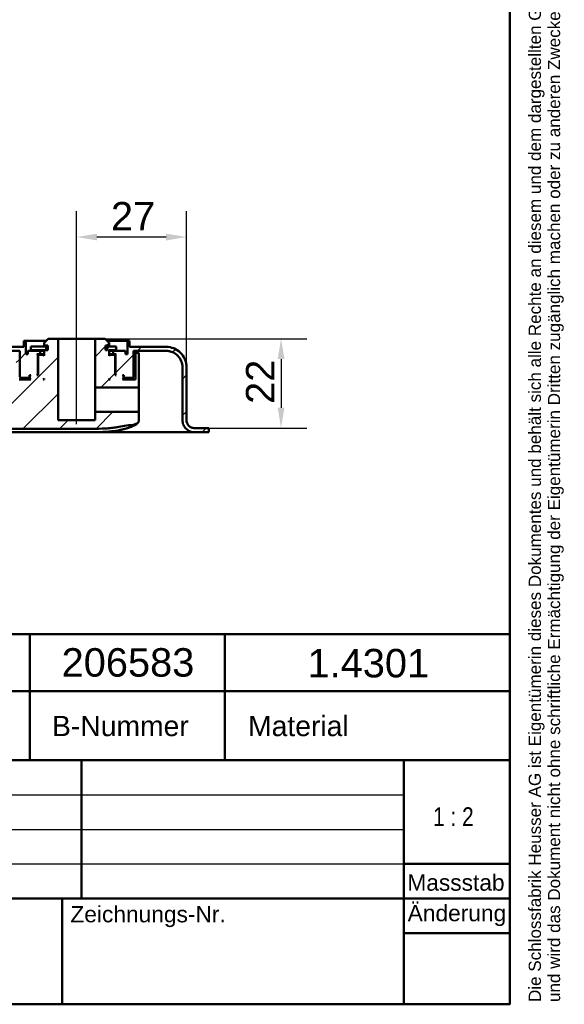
# Model space of a CAD drawing. Header units: millimetres. Extents: x 20 to 833, y 20 to 574.
# Tile 9 of 12: x 700 to 833, y 20 to 262. Entities that reach past the tile are written whole.
import ezdxf
from ezdxf.enums import TextEntityAlignment as Align

# ---------------------------------------------------------------- set-up
doc = ezdxf.new("R2010")
doc.units = ezdxf.units.MM
doc.header["$LTSCALE"] = 2
for name, color, linetype, lineweight in [('Bemaßungen(DIN)', 7, 'Continuous', 25), ('Mittellinie(DIN)', 7, 'Continuous', 25), ('Sichtbare Kanten(DIN)', 7, 'Continuous', 50), ('Skizziergeometrie(DIN)', 7, 'Continuous', 50), ('Skizzierlinie(DIN)', 7, 'Continuous', 25), ('Symbole(DIN)', 7, 'Continuous', 25)]:
    doc.layers.add(name, color=color, linetype=linetype, lineweight=lineweight)
doc.layers.add('Schraffur', color=179, linetype='Continuous', lineweight=9, true_color=0x1e1e47)
doc.styles.add('Aktuell-DIN', font='arial.ttf')
doc.styles.add('STANDARD-DIN~0', font='arial.ttf')
doc.styles.add('Textstil10', font='arial.ttf')
doc.styles.add('Textstil41', font='arial.ttf', dxfattribs={"width": 0.8})
doc.styles.add('Textstil83', font='arial.ttf', dxfattribs={"width": 0.8})
doc.dimstyles.new('CAD-LAN', dxfattribs={"dimscale": 2, "dimtxt": 3.5, "dimasz": 2.5, "dimexe": 3.175, "dimexo": 0, "dimgap": 0.8, "dimtad": 1, "dimrnd": 1e-08, "dimtxsty": 'STANDARD-DIN~0', "dimcen": 0.09, "dimdle": 10, "dimclrd": 250, "dimclre": 250, "dimclrt": 250, "dimadec": 0, "dimazin": 2, "dimtfac": 1, "dimtmove": 0, "dimatfit": 3, "dimfxl": 1, "dimtolj": 1, "dimtzin": 0, "dimlwd": 25, "dimlwe": 25, "dimarcsym": 0})

# ---------------------------------------------------------------- blocks, each defined once
blk = doc.blocks.new('Ränder Standardrahmen')
at = {"layer": 'Skizziergeometrie(DIN)', "flags": 128}
blk.add_lwpolyline([(10, 10), (10, 287), (410, 287), (410, 10), (10, 10)], dxfattribs=at)
blk = doc.blocks.new('Schriftfelder Heusser')
at = {"layer": 'Skizziergeometrie(DIN)'}
for p, q in [((101, 236.92), (291, 236.92)), ((232, 229.92), (232, 236.92)), ((256, 229.92), (256, 236.92)), ((291, 236.92), (291, 229.92)), ((101, 229.92), (291, 229.92)), ((232, 229.92), (232, 221.42)), ((256, 229.92), (256, 221.42)), ((291, 229.92), (291, 191.42)), ((101, 221.42), (291, 221.42)), ((238.35, 221.42), (238.35, 204.42)), ((278, 221.42), (278, 191.42)), ((278, 208.67), (291, 208.67)), ((101, 204.42), (291, 204.42)), ((236, 204.42), (236, 191.42)), ((278, 200.17), (291, 200.17)), ((291, 191.42), (101, 191.42))]:
    blk.add_line(p, q, dxfattribs=at)
at = {"layer": 'Skizzierlinie(DIN)'}
for p, q in [((162.35, 217.17), (278, 217.17)), ((162.35, 212.92), (278, 212.92)), ((162.35, 208.67), (278, 208.67))]:
    blk.add_line(p, q, dxfattribs=at)
at = {"layer": 'Symbole(DIN)', "color": 7, "insert": (293.33, 191.7), "char_height": 1.5, "width": 182.3003, "attachment_point": 1, "rotation": 90, "line_spacing_factor": 0.944221, "style": 'Aktuell-DIN'}
blk.add_mtext('\\fArial|b0|i0;\\H1.5000;Die Schlossfabrik Heusser AG ist Eigentümerin dieses Dokumentes und behält sich alle Rechte an diesem und dem dargestellten Gegenstand vor. Der Empfänger anerkennt diese Rechte\\Pund wird das Dokument nicht ohne schriftliche Ermächtigung der Eigentümerin Dritten zugänglich machen oder zu anderen Zwecken verwenden, zu dem es ihm übergeben worden ist.\\P ', dxfattribs=at)
at = {"layer": 'Symbole(DIN)', "color": 179, "true_color": 0x262659, "style": 'Aktuell-DIN'}
for s, insert, char_height, attachment_point in [('B-Nummer', (234.74, 225.62), 2.489, 4), ('Material', (265.02, 225.62), 2.489, 5), ('\\fArial|b0|i0;\\H2.0000;Massstab', (284.39, 206.37), 2, 5), ('\\fArial|b0|i0;Zeichnungs-Nr.', (237, 203.5), 2, 1)]:
    blk.add_mtext(s, dxfattribs=dict(at, insert=insert, char_height=char_height, attachment_point=attachment_point))
at = {"layer": 'Symbole(DIN)', "color": 179, "true_color": 0x262659, "insert": (284.51, 202.33), "char_height": 2, "width": 12.1143, "attachment_point": 5, "style": 'Aktuell-DIN'}
blk.add_mtext('\\fArial|b0|i0;Änderung', dxfattribs=at)
at = {"layer": 'Symbole(DIN)', "color": 179, "true_color": 0x262659}
for tag, height, style, p in [('AUTOR', 2.49, 'Aktuell-DIN', (240.03, 219.26)), ('KONTROLLDATUM', 2, 'Textstil10', (217.42, 215.04)), ('KONTROLLIERT_VON', 2, 'Textstil10', (239.98, 215.05))]:
    blk.add_attdef(tag, text='', height=height, dxfattribs=dict(at, style=style)).set_placement(p, align=Align.MIDDLE_LEFT)
at = {"layer": 'Symbole(DIN)', "color": 179, "true_color": 0x262659, "style": 'Textstil10'}
blk.add_attdef('ERSTELLUNGSDATUM_001', (217.23, 218.29), '', height=2, dxfattribs=at)
at = {"layer": 'Symbole(DIN)', "color": 7, "style": 'Textstil83', "width": 0.8}
blk.add_attdef('Anfänglicher_Ansichtsmaßstab_001', (281.57, 213.34), '', height=2.3, dxfattribs=at)
at = {"layer": 'Symbole(DIN)', "color": 179, "true_color": 0x262659, "style": 'Textstil10'}
blk.add_attdef('PROJEKT', text='', height=2, dxfattribs=at).set_placement((217.77, 209.72), align=Align.BOTTOM_LEFT)
at = {"layer": 'Symbole(DIN)', "color": 7, "style": 'Textstil41', "width": 0.8}
blk.add_attdef('STATUS', text='', height=5, dxfattribs=at).set_placement((284.53, 195.86), align=Align.MIDDLE_CENTER)
blk = doc.blocks.new('*D23')
at = {"layer": 'Bemaßungen(DIN)', "color": 250, "linetype": 'Continuous', "lineweight": 25, "true_color": 0x3f3f3f, "transparency": 16777216}
for p, q in [((713.53, 188.69), (713.53, 215.04)), ((740.53, 176.69), (740.53, 215.04)), ((735.53, 208.69), (718.53, 208.69))]:
    blk.add_line(p, q, dxfattribs=at)
at = {"layer": 'Bemaßungen(DIN)', "color": 250, "linetype": 'Continuous', "true_color": 0x3f3f3f, "transparency": 16777216}
for points in [[(718.53, 209.52), (718.53, 207.85), (713.53, 208.69)], [(735.53, 209.52), (735.53, 207.85), (740.53, 208.69)]]:
    blk.add_solid(points, dxfattribs=at)
at = {"layer": 'Defpoints', "color": 0, "linetype": 'Continuous', "transparency": 16777216}
for p in [(713.53, 208.69), (713.53, 188.69), (740.53, 176.69)]:
    blk.add_point(p, dxfattribs=at)
at = {"layer": 'Bemaßungen(DIN)', "color": 250, "linetype": 'Continuous', "lineweight": 25, "true_color": 0x3f3f3f, "transparency": 16777216, "insert": (721.96, 217.31), "char_height": 7, "attachment_point": 1, "style": 'STANDARD-DIN~0'}
blk.add_mtext('\\A1;27', dxfattribs=at)
blk = doc.blocks.new('*D26')
at = {"layer": 'Bemaßungen(DIN)', "color": 250, "linetype": 'Continuous', "lineweight": 25, "true_color": 0x3f3f3f, "transparency": 16777216}
for p, q in [((720.53, 183.69), (770.13, 183.69)), ((763.78, 178.69), (763.78, 166.69)), ((745.03, 161.69), (770.13, 161.69))]:
    blk.add_line(p, q, dxfattribs=at)
at = {"layer": 'Bemaßungen(DIN)', "color": 250, "linetype": 'Continuous', "true_color": 0x3f3f3f, "transparency": 16777216}
for points in [[(762.95, 178.69), (764.61, 178.69), (763.78, 183.69)], [(762.95, 166.69), (764.61, 166.69), (763.78, 161.69)]]:
    blk.add_solid(points, dxfattribs=at)
at = {"layer": 'Defpoints', "color": 0, "linetype": 'Continuous', "transparency": 16777216}
for p in [(720.53, 183.69), (745.03, 161.69), (763.78, 161.69)]:
    blk.add_point(p, dxfattribs=at)
at = {"layer": 'Bemaßungen(DIN)', "color": 250, "linetype": 'Continuous', "lineweight": 25, "true_color": 0x3f3f3f, "transparency": 16777216, "insert": (755.15, 167.65), "char_height": 7, "attachment_point": 1, "rotation": 90, "style": 'STANDARD-DIN~0'}
blk.add_mtext('\\A1;22', dxfattribs=at)

msp = doc.modelspace()

# ---------------------------------------------------------------- hatches: boundary and pattern name
at = {"layer": 'Schraffur'}
h = msp.add_hatch(dxfattribs=at)
h.set_pattern_fill('ANSI31', color=256, scale=50.8, style=0)
h.set_pattern_definition([(45, (0, 0), (-4.49013, 4.49013), [])])
edge = h.paths.add_edge_path()
edge.add_spline(control_points=[(735.531, 180.686), (735.81, 180.686), (736.087, 180.657), (736.623, 180.545), (736.88, 180.462), (737.61, 180.144), (738.046, 179.84), (738.766, 179.093), (739.048, 178.66), (739.434, 177.709), (739.531, 177.202), (739.531, 176.686)], knot_values=[-0.6314442, -0.6314442, -0.6314442, -0.6314442, -0.5478443, -0.5478443, -0.4667749, -0.4667749, -0.3085769, -0.3085769, -0.1547676, -0.1547676, 0, 0, 0, 0], degree=3, periodic=0)
edge.add_line((739.531, 176.686), (739.531, 163.686))
edge.add_spline(control_points=[(739.531, 163.686), (739.531, 163.477), (739.553, 163.269), (739.637, 162.867), (739.699, 162.674), (739.937, 162.127), (740.166, 161.8), (740.726, 161.26), (741.05, 161.048), (741.764, 160.759), (742.144, 160.686), (742.531, 160.686)], knot_values=[-0.4735831, -0.4735831, -0.4735831, -0.4735831, -0.4108832, -0.4108832, -0.3500812, -0.3500812, -0.2314327, -0.2314327, -0.1160757, -0.1160757, -0.0000071, -0.0000071, -0.0000071, -0.0000071], degree=3, periodic=0)
edge.add_line((742.531, 160.686), (746.031, 160.686))
edge.add_line((746.031, 160.686), (746.031, 161.656))
edge.add_line((746.031, 161.656), (745.031, 161.656))
edge.add_line((745.031, 161.656), (745.031, 161.686))
edge.add_line((745.031, 161.686), (742.531, 161.686))
edge.add_spline(control_points=[(742.531, 161.686), (742.392, 161.686), (742.254, 161.7), (741.986, 161.756), (741.857, 161.797), (741.492, 161.956), (741.274, 162.108), (740.914, 162.482), (740.773, 162.698), (740.58, 163.174), (740.532, 163.428), (740.532, 163.686)], knot_values=[-0.3157143, -0.3157143, -0.3157143, -0.3157143, -0.2739221, -0.2739221, -0.2333875, -0.2333875, -0.1542884, -0.1542884, -0.0773838, -0.0773838, 0, 0, 0, 0], degree=3, periodic=0)
edge.add_line((740.532, 163.686), (740.532, 176.686))
edge.add_spline(control_points=[(740.532, 176.686), (740.532, 177.034), (740.496, 177.38), (740.355, 178.05), (740.252, 178.372), (739.855, 179.284), (739.475, 179.829), (738.541, 180.729), (738, 181.082), (736.81, 181.564), (736.176, 181.686), (735.532, 181.686)], knot_values=[-0.7893052, -0.7893052, -0.7893052, -0.7893052, -0.6848053, -0.6848053, -0.5834686, -0.5834686, -0.3857211, -0.3857211, -0.1934595, -0.1934595, 0, 0, 0, 0], degree=3, periodic=0)
edge.add_line((735.532, 181.686), (726.531, 181.686))
edge.add_line((726.531, 181.686), (726.531, 183.186))
edge.add_line((726.531, 183.186), (726.031, 183.186))
edge.add_line((726.031, 183.186), (726.031, 179.886))
edge.add_line((726.031, 179.886), (725.531, 179.886))
edge.add_line((725.531, 179.886), (725.531, 180.686))
edge.add_line((725.531, 180.686), (722.531, 180.686))
edge.add_line((722.531, 180.686), (722.531, 179.886))
edge.add_line((722.531, 179.886), (723.281, 179.886))
edge.add_line((723.281, 179.886), (723.081, 179.686))
edge.add_line((723.081, 179.686), (723.081, 174.886))
edge.add_line((723.081, 174.886), (723.281, 174.686))
edge.add_line((723.281, 174.686), (723.031, 174.686))
edge.add_line((723.031, 174.686), (723.031, 179.486))
edge.add_line((723.031, 179.486), (722.831, 179.686))
edge.add_line((722.831, 179.686), (721.731, 179.686))
edge.add_line((721.731, 179.686), (721.531, 179.486))
edge.add_line((721.531, 179.486), (721.531, 180.886))
edge.add_line((721.531, 180.886), (723.281, 180.886))
edge.add_line((723.281, 180.886), (723.281, 181.786))
edge.add_line((723.281, 181.786), (721.081, 181.786))
edge.add_line((721.081, 181.786), (721.081, 180.886))
edge.add_line((721.081, 180.886), (720.631, 180.886))
edge.add_line((720.631, 180.886), (720.631, 181.986))
edge.add_line((720.631, 181.986), (721.531, 181.986))
edge.add_line((721.531, 181.986), (721.531, 182.686))
edge.add_line((721.531, 182.686), (720.531, 183.686))
edge.add_line((720.531, 183.686), (718.081, 183.686))
edge.add_line((718.081, 183.686), (718.081, 171.686))
edge.add_line((718.081, 171.686), (728.655, 171.686))
edge.add_spline(control_points=[(728.655, 171.686), (728.669, 171.686), (728.683, 171.687), (728.71, 171.693), (728.722, 171.697), (728.759, 171.713), (728.781, 171.728), (728.817, 171.765), (728.831, 171.787), (728.85, 171.834), (728.855, 171.86), (728.855, 171.886)], knot_values=[-0.0315719, -0.0315719, -0.0315719, -0.0315719, -0.0273918, -0.0273918, -0.0233382, -0.0233382, -0.0154284, -0.0154284, -0.0077381, -0.0077381, 0, 0, 0, 0], degree=3, periodic=0)
edge.add_line((728.855, 171.886), (728.855, 180.186))
edge.add_line((728.855, 180.186), (727.971, 180.186))
edge.add_line((727.971, 180.186), (727.971, 173.686))
edge.add_line((727.971, 173.686), (724.831, 173.686))
edge.add_line((724.831, 173.686), (725.031, 173.886))
edge.add_line((725.031, 173.886), (725.031, 174.486))
edge.add_line((725.031, 174.486), (724.831, 174.686))
edge.add_line((724.831, 174.686), (725.131, 174.686))
edge.add_line((725.131, 174.686), (725.131, 174.186))
edge.add_line((725.131, 174.186), (725.231, 174.086))
edge.add_line((725.231, 174.086), (727.331, 174.086))
edge.add_line((727.331, 174.086), (727.531, 174.286))
edge.add_line((727.531, 174.286), (727.531, 180.686))
edge.add_line((727.531, 180.686), (735.531, 180.686))
h.paths.add_polyline_path([(721.531, 173.886), (721.731, 173.686), (721.531, 173.686)], flags=0)
edge = h.paths.add_edge_path()
edge.add_spline(control_points=[(549.531, 198.686), (549.531, 198.964), (549.56, 199.241), (549.673, 199.777), (549.755, 200.034), (550.073, 200.764), (550.377, 201.201), (551.124, 201.921), (551.557, 202.203), (552.508, 202.588), (553.016, 202.686), (553.531, 202.686)], knot_values=[-0.6314442, -0.6314442, -0.6314442, -0.6314442, -0.5478443, -0.5478443, -0.4667749, -0.4667749, -0.3085769, -0.3085769, -0.1547676, -0.1547676, 0, 0, 0, 0], degree=3, periodic=0)
edge.add_line((553.531, 202.686), (671.934, 202.686))
edge.add_spline(control_points=[(671.934, 202.686), (672.422, 202.686), (672.902, 202.598), (673.797, 202.257), (674.204, 202.013), (674.946, 201.367), (675.266, 200.959), (675.732, 200.044), (675.874, 199.547), (675.919, 199.034)], knot_values=[-0.5965767, -0.5965767, -0.5965767, -0.5965767, -0.4502726, -0.4502726, -0.3087981, -0.3087981, -0.1544759, -0.1544759, 0, 0, 0, 0], degree=3, periodic=0)
edge.add_line((675.919, 199.034), (677.125, 185.25))
edge.add_spline(control_points=[(677.125, 185.25), (677.178, 184.643), (677.339, 184.054), (677.861, 182.977), (678.21, 182.497), (679.095, 181.643), (679.638, 181.289), (680.829, 180.808), (681.462, 180.686), (682.106, 180.686)], knot_values=[-0.7457209, -0.7457209, -0.7457209, -0.7457209, -0.5628408, -0.5628408, -0.3859976, -0.3859976, -0.1930948, -0.1930948, 0, 0, 0, 0], degree=3, periodic=0)
edge.add_line((682.106, 180.686), (699.531, 180.686))
edge.add_line((699.531, 180.686), (699.531, 174.286))
edge.add_line((699.531, 174.286), (699.731, 174.086))
edge.add_line((699.731, 174.086), (701.831, 174.086))
edge.add_line((701.831, 174.086), (701.931, 174.186))
edge.add_line((701.931, 174.186), (701.931, 174.686))
edge.add_line((701.931, 174.686), (702.231, 174.686))
edge.add_line((702.231, 174.686), (702.031, 174.486))
edge.add_line((702.031, 174.486), (702.031, 173.886))
edge.add_line((702.031, 173.886), (702.231, 173.686))
edge.add_line((702.231, 173.686), (699.37, 173.686))
edge.add_line((699.37, 173.686), (699.37, 180.186))
edge.add_line((699.37, 180.186), (698.668, 180.186))
edge.add_line((698.668, 180.186), (698.668, 172.675))
edge.add_spline(control_points=[(698.668, 172.675), (698.668, 171.547), (698.668, 170.464), (698.304, 169.082), (698.136, 168.667), (697.65, 167.949), (697.357, 167.661), (696.567, 167.144), (696.07, 166.969), (694.675, 166.675), (693.693, 166.675), (692.668, 166.675)], knot_values=[-1.1173827, -1.1173827, -1.1173827, -1.1173827, -0.7826773, -0.7826773, -0.6296804, -0.6296804, -0.4865248, -0.4865248, -0.3073079, -0.3073079, 0, 0, 0, 0], degree=3, periodic=0)
edge.add_line((692.668, 166.675), (586.817, 166.675))
edge.add_spline(control_points=[(586.817, 166.675), (580.804, 166.675), (575.807, 166.674), (569.484, 167.456), (567.646, 167.899), (564.396, 169.297), (563.379, 170.225), (562.508, 171.123)], knot_values=[-1.2266395, -1.2266395, -1.2266395, -1.2266395, -0.691815, -0.691815, -0.3753769, -0.3753769, 0, 0, 0, 0], degree=3, periodic=0)
edge.add_spline(control_points=[(562.508, 171.123), (560.984, 172.693), (559.624, 174.47), (557.54, 176.428), (556.769, 177.079), (555.616, 177.674), (555.236, 177.825), (554.538, 177.938), (554.307, 177.913), (553.861, 177.816), (553.659, 177.693), (553.487, 177.588)], knot_values=[-0.5002157, -0.5002157, -0.5002157, -0.5002157, -0.239433, -0.239433, -0.1386584, -0.1386584, -0.0961606, -0.0961606, -0.0604717, -0.0604717, 0, 0, 0, 0], degree=3, periodic=0)
edge.add_line((553.487, 177.588), (552.62, 177.058))
edge.add_spline(control_points=[(552.62, 177.058), (552.469, 176.965), (552.316, 176.871), (552.15, 176.702), (552.105, 176.644), (552.043, 176.514), (552.027, 176.449), (552.019, 176.293), (552.036, 176.207), (552.109, 175.983), (552.19, 175.841), (552.269, 175.702)], knot_values=[-0.173679, -0.173679, -0.173679, -0.173679, -0.1215687, -0.1215687, -0.0978776, -0.0978776, -0.0757948, -0.0757948, -0.0479673, -0.0479673, -0.0000083, -0.0000083, -0.0000083, -0.0000083], degree=3, periodic=0)
edge.add_spline(control_points=[(552.269, 175.702), (553.13, 174.205), (554.065, 172.755), (556.083, 169.967), (557.158, 168.636), (558.305, 167.362)], knot_values=[-1.0323292, -1.0323292, -1.0323292, -1.0323292, -0.5141271, -0.5141271, 0, 0, 0, 0], degree=3, periodic=0)
edge.add_spline(control_points=[(558.305, 167.362), (559.225, 166.34), (560.314, 165.218), (563.64, 163.361), (565.58, 162.722), (572.59, 161.502), (578.443, 161.502), (586.817, 161.502)], knot_values=[-5.3413361, -5.3413361, -5.3413361, -5.3413361, -3.87583, -3.87583, -2.5120678, -2.5120678, 0, 0, 0, 0], degree=3, periodic=0)
edge.add_line((586.817, 161.502), (713.671, 161.501))
edge.add_spline(control_points=[(713.671, 161.501), (714.85, 161.501), (716.03, 161.499), (718.296, 161.519), (719.541, 161.542), (720.673, 161.615)], knot_values=[-0.7098031, -0.7098031, -0.7098031, -0.7098031, -0.3402859, -0.3402859, 0, 0, 0, 0], degree=3, periodic=0)
edge.add_spline(control_points=[(720.673, 161.615), (721.162, 161.647), (721.654, 161.689), (722.578, 161.793), (723.019, 161.854), (723.455, 161.93)], knot_values=[-0.2798728, -0.2798728, -0.2798728, -0.2798728, -0.1329255, -0.1329255, -0.0006485, -0.0006485, -0.0006485, -0.0006485], degree=3, periodic=0)
edge.add_spline(control_points=[(723.455, 161.93), (724.051, 162.032), (724.68, 162.17), (725.96, 162.374), (726.595, 162.441), (727.232, 162.42)], knot_values=[-0.3871808, -0.3871808, -0.3871808, -0.3871808, -0.1911567, -0.1911567, -0.0000253, -0.0000253, -0.0000253, -0.0000253], degree=3, periodic=0)
edge.add_spline(control_points=[(727.232, 162.42), (727.291, 162.419), (727.337, 162.416), (727.432, 162.435), (727.473, 162.454), (727.527, 162.477)], knot_values=[-0.0353068, -0.0353068, -0.0353068, -0.0353068, -0.0174814, -0.0174814, 0, 0, 0, 0], degree=3, periodic=0)
edge.add_line((727.527, 162.477), (728.095, 162.734))
edge.add_spline(control_points=[(728.095, 162.734), (728.233, 162.796), (728.368, 162.857), (728.563, 162.984), (728.631, 163.042), (728.744, 163.185), (728.783, 163.265), (728.855, 163.521), (728.855, 163.712), (728.855, 163.91)], knot_values=[-0.1648838, -0.1648838, -0.1648838, -0.1648838, -0.1216166, -0.1216166, -0.0914552, -0.0914552, -0.0593217, -0.0593217, -0.0000025, -0.0000025, -0.0000025, -0.0000025], degree=3, periodic=0)
edge.add_line((728.855, 163.91), (728.855, 165.486))
edge.add_spline(control_points=[(728.855, 165.486), (728.855, 165.5), (728.854, 165.514), (728.848, 165.54), (728.844, 165.553), (728.828, 165.59), (728.813, 165.612), (728.775, 165.648), (728.754, 165.662), (728.706, 165.681), (728.681, 165.686), (728.655, 165.686)], knot_values=[-0.0315719, -0.0315719, -0.0315719, -0.0315719, -0.0273922, -0.0273922, -0.0233389, -0.0233389, -0.0154291, -0.0154291, -0.0077385, -0.0077385, 0, 0, 0, 0], degree=3, periodic=0)
edge.add_line((728.655, 165.686), (718.081, 165.686))
edge.add_line((718.081, 165.686), (718.081, 163.686))
edge.add_line((718.081, 163.686), (708.981, 163.686))
edge.add_line((708.981, 163.686), (708.981, 183.686))
edge.add_line((708.981, 183.686), (706.531, 183.686))
edge.add_line((706.531, 183.686), (705.531, 182.686))
edge.add_line((705.531, 182.686), (705.531, 181.986))
edge.add_line((705.531, 181.986), (706.431, 181.986))
edge.add_line((706.431, 181.986), (706.431, 180.886))
edge.add_line((706.431, 180.886), (705.531, 180.886))
edge.add_line((705.531, 180.886), (705.531, 179.486))
edge.add_line((705.531, 179.486), (705.331, 179.686))
edge.add_line((705.331, 179.686), (704.231, 179.686))
edge.add_line((704.231, 179.686), (704.031, 179.486))
edge.add_line((704.031, 179.486), (704.031, 174.686))
edge.add_line((704.031, 174.686), (703.781, 174.686))
edge.add_line((703.781, 174.686), (703.981, 174.886))
edge.add_line((703.981, 174.886), (703.981, 179.686))
edge.add_line((703.981, 179.686), (703.781, 179.886))
edge.add_line((703.781, 179.886), (704.531, 179.886))
edge.add_line((704.531, 179.886), (704.531, 180.686))
edge.add_line((704.531, 180.686), (701.531, 180.686))
edge.add_line((701.531, 180.686), (701.531, 179.886))
edge.add_line((701.531, 179.886), (701.031, 179.886))
edge.add_line((701.031, 179.886), (701.031, 183.186))
edge.add_line((701.031, 183.186), (700.531, 183.186))
edge.add_line((700.531, 183.186), (700.531, 181.686))
edge.add_line((700.531, 181.686), (681.902, 181.686))
edge.add_spline(control_points=[(681.902, 181.686), (681.413, 181.686), (680.931, 181.774), (680.034, 182.117), (679.627, 182.362), (678.885, 183.01), (678.566, 183.419), (678.101, 184.336), (677.96, 184.832), (677.917, 185.345)], knot_values=[-0.5973968, -0.5973968, -0.5973968, -0.5973968, -0.4506663, -0.4506663, -0.3087924, -0.3087924, -0.1544816, -0.1544816, 0, 0, 0, 0], degree=3, periodic=0)
edge.add_line((677.917, 185.345), (676.74, 199.111))
edge.add_spline(control_points=[(676.74, 199.111), (676.688, 199.72), (676.527, 200.311), (676.005, 201.392), (675.655, 201.873), (674.769, 202.728), (674.226, 203.082), (673.035, 203.564), (672.402, 203.686), (671.758, 203.686)], knot_values=[-0.7467461, -0.7467461, -0.7467461, -0.7467461, -0.5633329, -0.5633329, -0.3859905, -0.3859905, -0.193102, -0.193102, 0, 0, 0, 0], degree=3, periodic=0)
edge.add_line((671.758, 203.686), (553.532, 203.686))
edge.add_spline(control_points=[(553.532, 203.686), (553.184, 203.686), (552.838, 203.65), (552.167, 203.509), (551.846, 203.407), (550.933, 203.009), (550.388, 202.629), (549.488, 201.695), (549.135, 201.154), (548.654, 199.965), (548.532, 199.331), (548.532, 198.686)], knot_values=[-0.7893052, -0.7893052, -0.7893052, -0.7893052, -0.6848053, -0.6848053, -0.5834686, -0.5834686, -0.3857211, -0.3857211, -0.1934595, -0.1934595, 0, 0, 0, 0], degree=3, periodic=0)
edge.add_line((548.532, 198.686), (548.532, 163.686))
edge.add_spline(control_points=[(548.532, 163.686), (548.532, 163.547), (548.517, 163.408), (548.461, 163.14), (548.42, 163.011), (548.261, 162.646), (548.109, 162.428), (547.735, 162.068), (547.519, 161.927), (547.043, 161.735), (546.789, 161.686), (546.532, 161.686)], knot_values=[-0.3157221, -0.3157221, -0.3157221, -0.3157221, -0.2739221, -0.2739221, -0.2333875, -0.2333875, -0.1542884, -0.1542884, -0.0773838, -0.0773838, -0.000002, -0.000002, -0.000002, -0.000002], degree=3, periodic=0)
edge.add_line((546.532, 161.686), (532.031, 161.686))
edge.add_line((532.031, 161.686), (532.031, 160.686))
edge.add_line((532.031, 160.686), (546.531, 160.686))
edge.add_spline(control_points=[(546.531, 160.686), (546.74, 160.686), (546.948, 160.707), (547.35, 160.792), (547.543, 160.853), (548.09, 161.092), (548.418, 161.32), (548.958, 161.88), (549.169, 162.205), (549.458, 162.918), (549.531, 163.299), (549.531, 163.686)], knot_values=[-0.4735814, -0.4735814, -0.4735814, -0.4735814, -0.4108832, -0.4108832, -0.3500812, -0.3500812, -0.2314327, -0.2314327, -0.1160757, -0.1160757, 0, 0, 0, 0], degree=3, periodic=0)
edge.add_line((549.531, 163.686), (549.531, 198.686))
h.paths.add_polyline_path([(705.331, 173.686), (705.531, 173.886), (705.531, 173.686)], flags=0)

# ---------------------------------------------------------------- linework, layer by layer
at = {"layer": 'Mittellinie(DIN)', "linetype": 'Continuous'}
msp.add_line((713.531, 162.686), (713.531, 188.686), dxfattribs=at)
at = {"layer": 'Sichtbare Kanten(DIN)'}
for p, q in [((700.531, 181.686), (681.902, 181.686)), ((701.031, 183.186), (700.531, 183.186)), ((700.531, 183.186), (700.531, 181.686)), ((700.531, 183.186), (700.531, 181.686)), ((701.031, 179.886), (701.031, 183.186)), ((701.031, 183.186), (706.031, 183.186)), ((706.007, 181.786), (702.307, 181.786)), ((702.307, 180.886), (702.307, 181.786)), ((706.531, 183.686), (705.531, 182.686)), ((706.531, 183.686), (705.531, 182.686)), ((705.531, 182.686), (705.531, 181.986)), ((705.531, 182.686), (705.531, 181.986)), ((705.531, 181.986), (706.431, 181.986)), ((706.431, 181.786), (706.007, 181.786)), ((706.007, 180.886), (706.007, 181.786)), ((706.431, 181.986), (706.431, 180.886)), ((706.431, 180.886), (706.431, 181.986)), ((708.981, 183.686), (706.531, 183.686)), ((708.981, 163.686), (708.981, 183.686)), ((708.981, 183.686), (718.081, 183.686)), ((720.531, 183.686), (718.081, 183.686)), ((718.081, 183.686), (718.081, 171.686)), ((721.531, 182.686), (720.531, 183.686)), ((720.531, 183.686), (721.531, 182.686)), ((720.631, 180.886), (720.631, 181.986)), ((720.631, 181.986), (721.531, 181.986)), ((720.631, 180.886), (720.631, 181.986)), ((721.081, 181.786), (720.631, 181.786)), ((721.031, 183.186), (726.031, 183.186)), ((723.281, 181.786), (721.081, 181.786)), ((721.081, 181.786), (721.081, 180.886)), ((721.531, 181.986), (721.531, 182.686)), ((721.531, 182.686), (721.531, 181.986)), ((723.281, 180.886), (723.281, 181.786)), ((723.281, 180.886), (723.281, 181.786)), ((726.531, 183.186), (726.031, 183.186)), ((726.031, 183.186), (726.031, 179.886)), ((726.531, 181.686), (726.531, 183.186)), ((726.531, 183.186), (726.531, 181.686)), ((735.532, 181.686), (726.531, 181.686)), ((682.106, 180.686), (699.531, 180.686)), ((699.531, 180.686), (699.531, 174.286)), ((699.531, 180.686), (699.531, 174.286)), ((701.531, 179.886), (701.031, 179.886)), ((704.531, 180.686), (701.531, 180.686)), ((701.531, 180.686), (701.531, 179.886)), ((701.531, 179.886), (701.531, 180.686)), ((702.307, 180.886), (705.531, 180.886)), ((703.981, 179.686), (703.781, 179.886)), ((703.781, 179.886), (704.531, 179.886)), ((703.981, 174.886), (703.981, 179.686)), ((703.981, 179.686), (704.231, 179.686)), ((704.231, 179.686), (704.031, 179.486)), ((704.231, 179.686), (704.031, 179.486)), ((704.031, 179.486), (704.031, 174.686)), ((704.031, 179.486), (704.031, 174.686)), ((705.331, 179.686), (704.231, 179.686)), ((704.531, 179.886), (704.531, 180.686)), ((704.531, 180.686), (705.531, 180.686)), ((705.531, 179.886), (704.531, 179.886)), ((705.531, 179.486), (705.331, 179.686)), ((705.531, 179.686), (705.331, 179.686)), ((706.431, 180.886), (705.531, 180.886)), ((705.531, 180.886), (705.531, 179.486)), ((705.531, 180.886), (705.531, 179.486)), ((721.081, 180.886), (720.631, 180.886)), ((721.531, 179.486), (721.531, 180.886)), ((721.531, 180.886), (723.281, 180.886)), ((721.531, 180.886), (721.531, 179.486)), ((721.531, 180.686), (722.531, 180.686)), ((722.531, 179.886), (721.531, 179.886)), ((721.731, 179.686), (721.531, 179.486)), ((721.731, 179.686), (721.531, 179.686)), ((722.831, 179.686), (721.731, 179.686)), ((725.531, 180.686), (722.531, 180.686)), ((722.531, 180.686), (722.531, 179.886)), ((722.531, 179.886), (723.281, 179.886)), ((723.031, 179.486), (722.831, 179.686)), ((722.831, 179.686), (723.081, 179.686)), ((722.831, 179.686), (723.031, 179.486)), ((723.031, 174.686), (723.031, 179.486)), ((723.031, 179.486), (723.031, 174.686)), ((723.281, 179.886), (723.081, 179.686)), ((723.081, 179.686), (723.081, 174.886)), ((725.531, 179.886), (725.531, 180.686)), ((725.531, 179.886), (725.531, 180.686)), ((726.031, 179.886), (725.531, 179.886)), ((727.531, 174.286), (727.531, 180.686)), ((727.531, 180.686), (735.531, 180.686)), ((727.531, 180.686), (727.531, 174.286)), ((727.971, 180.186), (727.532, 180.186)), ((728.855, 180.186), (727.971, 180.186)), ((727.971, 180.186), (727.971, 173.686)), ((728.855, 171.886), (728.855, 180.186)), ((701.931, 174.186), (701.931, 174.686)), ((701.931, 174.686), (702.231, 174.686)), ((702.231, 174.686), (702.031, 174.486)), ((702.231, 174.686), (702.031, 174.486)), ((702.031, 174.486), (702.031, 173.886)), ((702.031, 174.486), (702.031, 173.886)), ((703.781, 174.686), (703.981, 174.886)), ((704.031, 174.686), (703.781, 174.686)), ((704.031, 174.886), (703.981, 174.886)), ((723.081, 174.886), (723.031, 174.886)), ((723.281, 174.686), (723.031, 174.686)), ((723.081, 174.886), (723.281, 174.686)), ((725.031, 174.486), (724.831, 174.686)), ((724.831, 174.686), (725.131, 174.686)), ((724.831, 174.686), (725.031, 174.486)), ((725.031, 173.886), (725.031, 174.486)), ((725.031, 174.486), (725.031, 173.886)), ((725.131, 174.686), (725.131, 174.186)), ((739.531, 176.686), (739.531, 163.686)), ((740.532, 163.686), (740.532, 176.686)), ((740.532, 176.686), (740.532, 176.686)), ((740.532, 163.686), (740.532, 176.686)), ((702.231, 173.686), (699.37, 173.686)), ((699.531, 174.286), (699.731, 174.086)), ((699.731, 174.086), (699.531, 174.286)), ((699.731, 174.086), (701.831, 174.086)), ((701.831, 174.086), (701.931, 174.186)), ((701.831, 174.086), (702.031, 174.086)), ((702.031, 174.186), (701.931, 174.186)), ((702.031, 173.886), (702.231, 173.686)), ((702.231, 173.686), (702.031, 173.886)), ((705.331, 173.686), (705.531, 173.886)), ((705.531, 173.686), (705.331, 173.686)), ((705.531, 173.886), (705.531, 173.686)), ((705.531, 173.886), (705.531, 173.686)), ((721.531, 173.886), (721.731, 173.686)), ((721.531, 173.686), (721.531, 173.886)), ((721.531, 173.886), (721.531, 173.686)), ((721.731, 173.686), (721.531, 173.686)), ((724.831, 173.686), (725.031, 173.886)), ((724.831, 173.686), (725.031, 173.886)), ((727.971, 173.686), (724.831, 173.686)), ((725.131, 174.186), (725.031, 174.186)), ((725.031, 174.086), (725.231, 174.086)), ((725.131, 174.186), (725.231, 174.086)), ((725.231, 174.086), (727.331, 174.086)), ((727.331, 174.086), (727.531, 174.286)), ((727.331, 174.086), (727.531, 174.286)), ((718.081, 171.686), (728.655, 171.686)), ((718.081, 168.686), (718.081, 171.686)), ((718.081, 165.686), (718.081, 168.686)), ((728.655, 165.686), (718.081, 165.686)), ((718.081, 165.686), (718.081, 163.686)), ((728.855, 163.91), (728.855, 165.486)), ((718.081, 163.686), (708.981, 163.686)), ((727.527, 162.477), (728.095, 162.734)), ((572.07, 160.686), (716.993, 160.686)), ((586.817, 161.502), (713.671, 161.501)), ((745.031, 161.686), (742.531, 161.686)), ((742.531, 160.686), (746.031, 160.686)), ((745.031, 161.656), (745.031, 161.686)), ((745.031, 161.656), (745.031, 161.686)), ((746.031, 161.656), (745.031, 161.656)), ((746.031, 160.686), (746.031, 161.656)), ((746.031, 160.686), (746.031, 161.656))]:
    msp.add_line(p, q, dxfattribs=at)
for points, degree, knots in [([(740.532, 176.686), (740.532, 177.034), (740.496, 177.38), (740.355, 178.05), (740.252, 178.372), (739.855, 179.284), (739.475, 179.829), (738.541, 180.729), (738, 181.082), (736.81, 181.564), (736.176, 181.686), (735.532, 181.686)], 3, [-0.78930523, -0.78930523, -0.78930523, -0.78930523, -0.68480532, -0.68480532, -0.58346864, -0.58346864, -0.38572109, -0.38572109, -0.19345948, -0.19345948, 0, 0, 0, 0]), ([(735.531, 180.686), (735.81, 180.686), (736.087, 180.657), (736.623, 180.545), (736.88, 180.462), (737.61, 180.144), (738.046, 179.84), (738.766, 179.093), (739.048, 178.66), (739.434, 177.709), (739.531, 177.202), (739.531, 176.686)], 3, [-0.63144419, -0.63144419, -0.63144419, -0.63144419, -0.54784426, -0.54784426, -0.46677491, -0.46677491, -0.30857687, -0.30857687, -0.15476758, -0.15476758, 0, 0, 0, 0]), ([(728.655, 171.686), (728.669, 171.686), (728.683, 171.687), (728.71, 171.693), (728.722, 171.697), (728.759, 171.713), (728.781, 171.728), (728.817, 171.765), (728.831, 171.787), (728.85, 171.834), (728.855, 171.86), (728.855, 171.886)], 3, [-0.031571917, -0.031571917, -0.031571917, -0.031571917, -0.027391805, -0.027391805, -0.023338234, -0.023338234, -0.015428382, -0.015428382, -0.007738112, -0.007738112, 0, 0, 0, 0]), ([(728.855, 171.886), (728.855, 171.886), (728.855, 171.886), (728.854, 171.845), (728.852, 171.661), (728.848, 171.364), (728.843, 170.962), (728.838, 170.476), (728.833, 169.734), (728.831, 169.103), (728.831, 168.686)], 3, [0, 0, 0, 0, 0.00001441, 0.06149449, 0.12297456, 0.18445463, 0.24593471, 0.30741478, 0.36889486, 0.49185516, 0.49185516, 0.49185516, 0.49185516]), ([(728.831, 168.686), (728.831, 168.268), (728.833, 167.637), (728.838, 166.896), (728.843, 166.409), (728.848, 166.008), (728.852, 165.711), (728.854, 165.526), (728.855, 165.486), (728.855, 165.486), (728.855, 165.486)], 3, [0, 0, 0, 0, 0.12296025, 0.1844403, 0.24592035, 0.3074004, 0.36888045, 0.4303605, 0.49184055, 0.49214697, 0.49214697, 0.49214697, 0.49214697]), ([(728.855, 165.486), (728.855, 165.5), (728.854, 165.514), (728.848, 165.54), (728.844, 165.553), (728.828, 165.59), (728.813, 165.612), (728.775, 165.648), (728.754, 165.662), (728.706, 165.681), (728.681, 165.686), (728.655, 165.686)], 3, [-0.03157194, -0.03157194, -0.03157194, -0.03157194, -0.027392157, -0.027392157, -0.023338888, -0.023338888, -0.015429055, -0.015429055, -0.007738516, -0.007738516, 0, 0, 0, 0]), ([(723.455, 161.93), (724.051, 162.032), (724.68, 162.17), (725.96, 162.374), (726.595, 162.441), (727.232, 162.421)], 3, [-0.38718082, -0.38718082, -0.38718082, -0.38718082, -0.19115671, -0.19115671, -0.00002529, -0.00002529, -0.00002529, -0.00002529]), ([(728.688, 163.113), (728.687, 163.113), (728.688, 163.113), (728.683, 163.108), (728.677, 163.099), (728.641, 163.054), (728.701, 163.103), (728.422, 162.791), (728.257, 162.658), (727.807, 162.404), (727.557, 162.28), (726.939, 162.02), (726.58, 161.885), (726.18, 161.755)], 3, [0, 0, 0, 0, 0.1362941, 0.1362941, 0.3189241, 0.3189241, 0.77563, 0.77563, 1.0136857, 1.0136857, 1.1833748, 1.1833748, 1.3355923, 1.3355923, 1.3355923, 1.3355923]), ([(727.232, 162.42), (727.291, 162.419), (727.337, 162.416), (727.432, 162.435), (727.473, 162.454), (727.527, 162.477)], 3, [-0.035306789, -0.035306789, -0.035306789, -0.035306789, -0.017481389, -0.017481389, 0, 0, 0, 0]), ([(728.095, 162.734), (728.233, 162.796), (728.368, 162.857), (728.563, 162.984), (728.631, 163.042), (728.744, 163.185), (728.783, 163.265), (728.855, 163.521), (728.855, 163.712), (728.855, 163.91)], 3, [-0.16488382, -0.16488382, -0.16488382, -0.16488382, -0.12161657, -0.12161657, -0.09145523, -0.09145523, -0.05932166, -0.05932166, -0.0000025, -0.0000025, -0.0000025, -0.0000025]), ([(739.531, 163.686), (739.531, 163.477), (739.553, 163.269), (739.637, 162.867), (739.699, 162.674), (739.937, 162.127), (740.166, 161.8), (740.726, 161.26), (741.05, 161.048), (741.764, 160.759), (742.144, 160.686), (742.531, 160.686)], 3, [-0.47358314, -0.47358314, -0.47358314, -0.47358314, -0.41088319, -0.41088319, -0.35008119, -0.35008119, -0.23143265, -0.23143265, -0.11607569, -0.11607569, -0.00000713, -0.00000713, -0.00000713, -0.00000713]), ([(742.531, 161.686), (742.392, 161.686), (742.254, 161.7), (741.986, 161.756), (741.857, 161.797), (741.492, 161.956), (741.274, 162.108), (740.914, 162.482), (740.773, 162.698), (740.58, 163.174), (740.532, 163.428), (740.532, 163.686)], 3, [-0.31571433, -0.31571433, -0.31571433, -0.31571433, -0.27392213, -0.27392213, -0.23338746, -0.23338746, -0.15428844, -0.15428844, -0.07738379, -0.07738379, 0, 0, 0, 0]), ([(586.818, 160.687), (586.818, 160.687), (588.404, 160.686), (591.575, 160.687), (597.916, 160.686), (607.429, 160.687), (620.119, 160.686), (634.385, 160.687), (650.239, 160.686), (666.105, 160.686), (681.962, 160.686), (694.638, 160.686), (704.191, 160.686), (710.524, 160.686), (713.668, 160.686)], 5, [0, 0, 0, 0, 0, 0, 0.0001149, 0.7929364, 1.585758, 3.1714011, 4.7570442, 6.3426873, 7.9283304, 9.5139735, 11.0996166, 12.6881676, 12.6881676, 12.6881676, 12.6881676, 12.6881676, 12.6881676]), ([(713.671, 161.501), (714.85, 161.501), (716.03, 161.499), (718.296, 161.519), (719.541, 161.542), (720.673, 161.615)], 3, [-0.70980307, -0.70980307, -0.70980307, -0.70980307, -0.34028588, -0.34028588, 0, 0, 0, 0]), ([(716.993, 160.686), (717.208, 160.686), (717.424, 160.686), (717.639, 160.686), (717.841, 160.686), (718.043, 160.686), (718.244, 160.686), (718.345, 160.686), (718.446, 160.686), (718.547, 160.686), (718.842, 160.686), (719.138, 160.686), (719.454, 160.686), (719.462, 160.686), (719.47, 160.686), (719.477, 160.686), (720.364, 160.686), (721.162, 160.686), (721.969, 160.686), (721.984, 160.686), (721.998, 160.686), (722.013, 160.686), (722.834, 160.686), (723.663, 160.686), (724.486, 160.686), (724.494, 160.686), (724.502, 160.686), (724.51, 160.686), (725.336, 160.686), (726.157, 160.686), (726.968, 160.686), (726.974, 160.686), (726.98, 160.686), (726.987, 160.686), (728.62, 160.686), (730.216, 160.686), (731.69, 160.686), (733.174, 160.686), (734.587, 160.686), (735.835, 160.686), (737.084, 160.686), (738.209, 160.686), (739.123, 160.686), (740.034, 160.686), (740.779, 160.686), (741.312, 160.686), (741.313, 160.686), (741.314, 160.686), (741.316, 160.686), (741.58, 160.686), (741.796, 160.686), (741.966, 160.686), (741.967, 160.686), (741.968, 160.686), (741.97, 160.686), (742.138, 160.686), (742.262, 160.686), (742.347, 160.686), (742.348, 160.686), (742.349, 160.686), (742.351, 160.686), (742.433, 160.686), (742.481, 160.686), (742.506, 160.686), (742.507, 160.686), (742.507, 160.686), (742.507, 160.686), (742.528, 160.686), (742.531, 160.686), (742.531, 160.686)], 3, [37.4953956, 37.4953956, 37.4953956, 37.4953956, 37.5599869, 37.5599869, 37.5599869, 37.6205127, 37.6205127, 37.6205127, 37.6507756, 37.6507756, 37.6507756, 37.7394301, 37.7394301, 37.7394301, 37.7415642, 37.7415642, 37.7415642, 37.9889156, 37.9889156, 37.9889156, 37.9934173, 37.9934173, 37.9934173, 38.244735, 38.244735, 38.244735, 38.2471853, 38.2471853, 38.2471853, 38.4996214, 38.4996214, 38.4996214, 38.5015831, 38.5015831, 38.5015831, 39.0103267, 39.0103267, 39.0103267, 39.5228845, 39.5228845, 39.5228845, 40.0360406, 40.0360406, 40.0360406, 40.5473013, 40.5473013, 40.5473013, 40.5484434, 40.5484434, 40.5484434, 40.802185, 40.802185, 40.802185, 40.8043063, 40.8043063, 40.8043063, 41.056838, 41.056838, 41.056838, 41.0611339, 41.0611339, 41.0611339, 41.3095794, 41.3095794, 41.3095794, 41.3133935, 41.3133935, 41.3133935, 41.5219166, 41.5219166, 41.5219166, 41.5219166]), ([(724.746, 161.359), (724.585, 161.321), (724.421, 161.285), (723.57, 161.11), (722.846, 160.999), (721.154, 160.812), (720.175, 160.758), (718.867, 160.718), (718.536, 160.711), (717.957, 160.701), (717.71, 160.698), (717.462, 160.695)], 3, [1.50303648, 1.50303648, 1.50303648, 1.50303648, 1.55600529, 1.55600529, 1.77467041, 1.77467041, 2.06793355, 2.06793355, 2.1673513, 2.1673513, 2.24159113, 2.24159113, 2.24159113, 2.24159113]), ([(720.673, 161.615), (721.162, 161.647), (721.654, 161.689), (722.578, 161.793), (723.019, 161.854), (723.454, 161.929)], 3, [-0.27987278, -0.27987278, -0.27987278, -0.27987278, -0.1329255, -0.1329255, -0.00064851, -0.00064851, -0.00064851, -0.00064851]), ([(724.12, 161.225), (724.223, 161.246), (724.58, 161.318), (725.142, 161.446), (725.66, 161.586), (726.101, 161.725), (726.402, 161.83), (726.529, 161.877)], 5, [0.34551975, 0.34551975, 0.34551975, 0.34551975, 0.34551975, 0.34551975, 0.39901306, 0.53186776, 0.64871378, 0.64871378, 0.64871378, 0.64871378, 0.64871378, 0.64871378])]:
    msp.add_open_spline(points, degree=degree, knots=knots, dxfattribs=at)

# ---------------------------------------------------------------- block references
at = {"xscale": 2, "yscale": 2, "zscale": 2}
msp.add_blockref('Ränder Standardrahmen', (0, 0), dxfattribs=at)
ref = msp.add_blockref('Schriftfelder Heusser', (238, -362.833), dxfattribs=dict(xscale=2, yscale=2, zscale=2))
ref.add_attrib('Anfänglicher_Ansichtsmaßstab_001', '1 : 2', (801.136, 63.856), dxfattribs={"layer": 'Symbole(DIN)', "color": 7, "height": 4.6, "style": 'Textstil83', "width": 0.8})

# ---------------------------------------------------------------- texts
at = {"layer": 'Symbole(DIN)', "color": 7, "char_height": 7, "attachment_point": 1, "style": 'Aktuell-DIN'}
for s, insert, width in [('{\\fArial|b0|i0;\\H7.0000;206583}', (709.83, 107.58), 32.62043), ('{\\fArial|b0|i0;\\H7.0000;1.4301}', (770.274, 107.401), 29.89939)]:
    msp.add_mtext(s, dxfattribs=dict(at, insert=insert, width=width))

# ---------------------------------------------------------------- dimensions: what is measured, and where the dimension line sits
at = {"layer": 'Bemaßungen(DIN)', "color": 250, "linetype": 'Continuous', "lineweight": 25, "true_color": 0x3f3f3f}
for base, p1, p2, angle, picture, middle in [((713.531, 208.686), (740.532, 176.686), (713.531, 188.686), 180, '*D23', (727.032, 208.686)), ((763.781, 161.686), (720.531, 183.686), (745.031, 161.686), 90, '*D26', (763.781, 172.686))]:
    dim = msp.add_linear_dim(base=base, p1=p1, p2=p2, angle=angle, dimstyle='CAD-LAN', override={"dimgap": 0.8, "dimdec": 2, "dimtol": 0, "dimlim": 0, "dimtp": 0, "dimtm": 0, "dimtdec": 2, "dimtofl": 0, "dimatfit": 1}, dxfattribs=at)
    dim.commit()
    dim.dimension.update_dxf_attribs({"geometry": picture, "text_midpoint": middle, "dimtype": 160})

doc.saveas('drawing.dxf')
